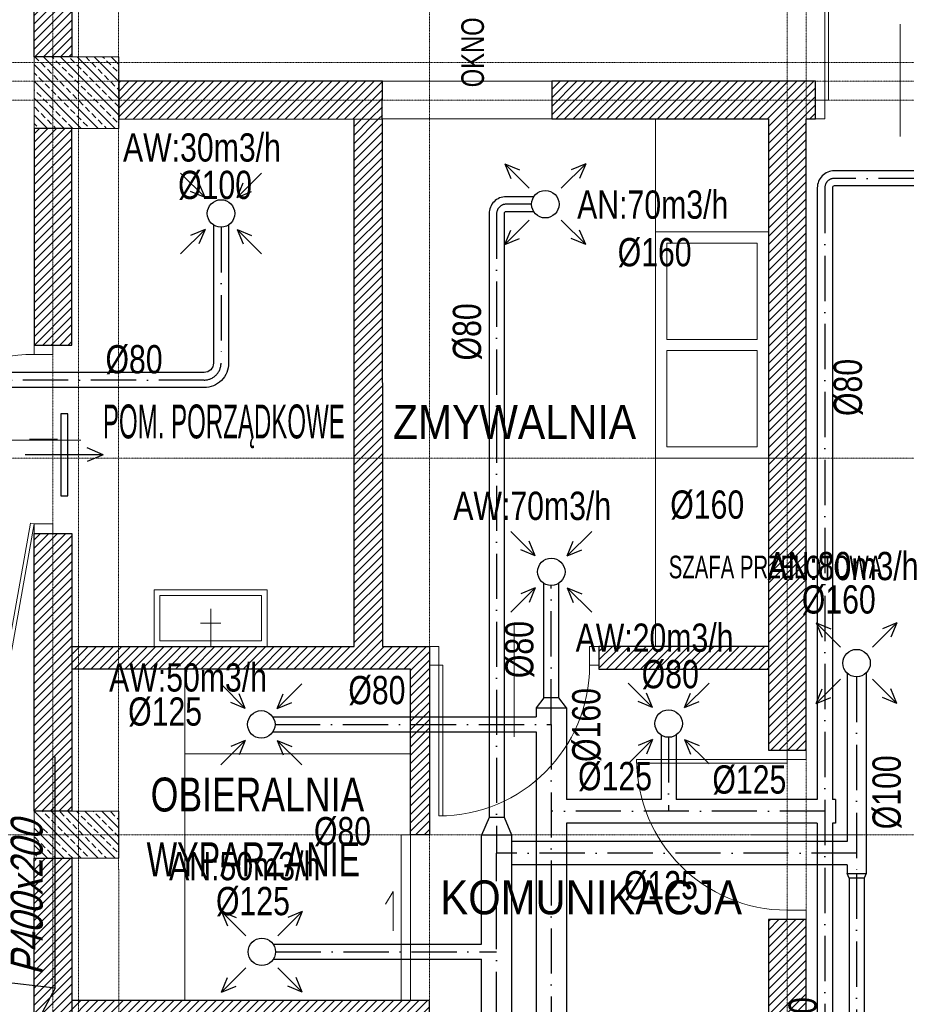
# Model space of a CAD drawing. Header units: millimetres. Extents: x 49908 to 79848, y -11883 to -3092.
# Tile 209 of 222: x 77273 to 77744, y -6317 to -5794. Entities that reach past the tile are written whole.
import ezdxf
from ezdxf.enums import TextEntityAlignment as Align

# ---------------------------------------------------------------- set-up
doc = ezdxf.new("R2010")
doc.units = ezdxf.units.MM
for name, pattern in [('ACAD_ISO10W100', [18, 12, -3, 0, -3]), ('AUSGEZOGEN', [0]), ('DASHDOT', [1, 0.5, -0.25, 0, -0.25]), ('DASHED', [19.05, 12.7, -6.35])]:
    doc.linetypes.add(name, pattern=pattern)
doc.layers.get('0').update_dxf_attribs({"color": 9, "lineweight": 9})
for name, color, linetype, lineweight in [('A opis', 9, 'Continuous', 13), ('A stolarka', 9, 'Continuous', 9), ('A wyp ruchome', 9, 'Continuous', 9), ('A_CIENKA', 9, 'Continuous', 9), ('A_HATCH', 9, 'Continuous', 9), ('A_MUROWANE', 9, 'Continuous', 25), ('A_OSIE', 9, 'DASHDOT', 9), ('A_PRZERYW', 9, 'DASHED', 9), ('\x9dciany', 9, 'Continuous', 9)]:
    doc.layers.add(name, color=color, linetype=linetype, lineweight=lineweight)
for name, color, linetype, true_color in [('S_W_Opis', 7, 'Continuous', 0xb000eb), ('S_W_went nawiewna', 7, 'Continuous', 0x129b2b), ('S_W_went wywiewna', 7, 'Continuous', 0xdf5d0c)]:
    doc.layers.add(name, color=color, linetype=linetype, true_color=true_color)
doc.styles.add('Arial CE', font='arial.ttf')
doc.styles.add('ROMANS', font='romanpl.shx', dxfattribs={"bigfont": 'romanbigpl.shx'})
pattern_1 = [(45, (24000, 0), (-2.24506403, 2.24506403), [])]

msp = doc.modelspace()

# ---------------------------------------------------------------- hatches: boundary and pattern name
at = {"lineweight": 5, "ltscale": 0.25}
h = msp.add_hatch(dxfattribs=at)
h.set_pattern_fill('ANSI33', color=256, angle=90, style=0)
h.set_pattern_definition([(135, (77305.4694, -5851.6265), (-4.4901, -4.4901), []), (135, (77305.4694, -5847.1363), (-4.4901, -4.4901), [3.175, -1.5875])])
h.paths.add_polyline_path([(77280.47, -5851.63), (77325.47, -5851.63), (77325.47, -5813.63), (77280.47, -5813.63)])
h = msp.add_hatch(dxfattribs=at)
h.set_pattern_fill('ANSI33', color=256, angle=90, style=0)
h.set_pattern_definition([(135, (77305.4694, -6239.1265), (-4.4901, -4.4901), []), (135, (77305.4694, -6234.6363), (-4.4901, -4.4901), [3.175, -1.5875])])
h.paths.add_polyline_path([(77280.47, -6239.13), (77325.47, -6239.13), (77325.47, -6214.13), (77280.47, -6214.13)])
at = {"layer": 'A_HATCH', "transparency": 33554687}
h = msp.add_hatch(dxfattribs=at)
h.set_pattern_fill('ANSI31', color=256, angle=360)
h.set_pattern_definition(pattern_1)
h.paths.add_polyline_path([(77100.47, -6009.74), (77080.47, -6009.74), (77080.47, -6426.63), (77100.47, -6426.63)])
h.paths.add_polyline_path([(77100.47, -5426.63), (77080.47, -5426.63), (77080.47, -5486.63), (76700.47, -5486.63), (76700.47, -5439.13), (76680.47, -5439.13), (76680.47, -5566.63), (76700.47, -5566.63), (76700.47, -5506.63), (77080.47, -5506.63), (77080.47, -5566.63), (77100.47, -5566.63)])
h.paths.add_polyline_path([(77100.47, -4926.63), (77042.97, -4926.63), (77042.97, -4946.63), (77080.47, -4946.63), (77080.47, -5326.63), (77100.47, -5326.63)])
h.paths.add_polyline_path([(76942.97, -4926.63), (76837.97, -4926.63), (76837.97, -4946.63), (76942.97, -4946.63)])
h.paths.add_polyline_path([(77695.47, -5826.63), (77555.47, -5826.63), (77555.47, -5846.63), (77670.47, -5846.63), (77670.47, -6026.63), (77690.47, -6026.63), (77690.47, -5846.63), (77695.47, -5846.63)])
h.paths.add_polyline_path([(77690.47, -6026.63), (77670.47, -6026.63), (77670.47, -6126.63), (77690.47, -6126.63)])
h.paths.add_polyline_path([(77690.47, -6126.63), (77670.47, -6126.63), (77670.47, -6181.63), (77690.47, -6181.63)])
h.paths.add_polyline_path([(77940.47, -5826.63), (77790.47, -5826.63), (77790.47, -5846.63), (77940.47, -5846.63)])
h.paths.add_polyline_path([(77940.47, -5826.63), (77940.47, -5846.63)], flags=17)
h.paths.add_polyline_path([(77790.47, -5826.63), (77785.47, -5826.63), (77785.47, -5846.63), (77790.47, -5846.63)])
h.paths.add_polyline_path([(77325.47, -5826.63), (77325.47, -5846.63), (77465.47, -5846.63), (77465.47, -5826.63)])
h.paths.add_polyline_path([(77300.47, -5851.63), (77280.47, -5851.63), (77280.47, -5966.63), (77290.47, -5966.63), (77300.47, -5966.63)])
h.paths.add_polyline_path([(77300.47, -5439.13), (77280.47, -5439.13), (77280.47, -5813.63), (77300.47, -5813.63)])
h.paths.add_polyline_path([(77280.47, -5014.13), (77300.47, -5014.13), (77300.47, -4926.63), (77280.47, -4926.63)])
h.paths.add_polyline_path([(77300.47, -5039.13), (77280.47, -5039.13), (77280.47, -5414.13), (77300.47, -5414.13)])
h.paths.add_polyline_path([(76700.47, -5839.13), (76680.47, -5839.13), (76680.47, -5909.74), (76700.47, -5909.74)])
h.paths.add_polyline_path([(76700.47, -5814.13), (76700.47, -5826.63), (77080.47, -5826.63), (77080.47, -5909.74), (77100.47, -5909.74), (77100.47, -5666.63), (77080.47, -5666.63), (77080.47, -5806.63), (76700.47, -5806.63), (76700.47, -5666.63), (76680.47, -5666.63), (76680.47, -5814.13)])
h.paths.add_polyline_path([(76680.47, -5014.13), (76700.47, -5014.13), (76700.47, -4946.63), (76737.97, -4946.63), (76737.97, -4926.63), (76680.47, -4926.63)])
h.paths.add_polyline_path([(76700.47, -5039.13), (76680.47, -5039.13), (76680.47, -5314.13), (76700.47, -5314.13)])
h = msp.add_hatch(dxfattribs=at)
h.set_pattern_fill('ANSI31', color=256, angle=360)
h.set_pattern_definition(pattern_1)
h.paths.add_polyline_path([(77465.47, -5846.63), (77450.47, -5846.63), (77450.47, -6126.63), (77300.47, -6126.63), (77300.47, -6138.63), (77490.47, -6138.63), (77490.47, -6126.63), (77465.47, -6126.63)])
h.paths.add_polyline_path([(77490.47, -6314.63), (77300.47, -6314.63), (77300.47, -6326.63), (77490.47, -6326.63)])
h.paths.add_polyline_path([(77490.47, -6138.63), (77480.47, -6138.63), (77480.47, -6226.63), (77490.47, -6226.63)])
h.paths.add_polyline_path([(77670.47, -6126.63), (77580.47, -6126.63), (77580.47, -6138.63), (77670.47, -6138.63)])
h.paths.add_polyline_path([(77545.47, -6438.63), (77555.47, -6438.63), (77565.47, -6438.63), (77565.47, -6426.63), (77533.47, -6426.63), (77533.47, -6586.63), (77545.47, -6586.63)])
h.paths.add_polyline_path([(77433.47, -6426.63), (77425.47, -6426.63), (77425.47, -6586.63), (77431.47, -6586.63), (77431.47, -6438.63), (77433.47, -6438.63)])
h.paths.add_polyline_path([(78000.47, -6426.63), (77785.47, -6426.63), (77785.47, -6438.63), (78000.47, -6438.63)])
h.paths.add_polyline_path([(76725.47, -6370.63), (76700.47, -6370.63), (76700.47, -6382.63), (76725.47, -6382.63)])
h.paths.add_polyline_path([(76835.47, -6370.63), (76830.47, -6370.63), (76820.47, -6370.63), (76815.47, -6370.63), (76815.47, -6382.63), (76835.47, -6382.63)])
h.paths.add_polyline_path([(76965.47, -6370.63), (76925.47, -6370.63), (76925.47, -6382.63), (76965.47, -6382.63)])
h.paths.add_polyline_path([(77080.47, -6370.63), (77055.47, -6370.63), (77055.47, -6382.63), (77080.47, -6382.63)])
h.paths.add_polyline_path([(76960.47, -6225.63), (76950.47, -6225.63), (76950.47, -6370.63), (76960.47, -6370.63)])
h.paths.add_polyline_path([(77080.47, -6198.63), (76700.47, -6198.63), (76700.47, -6210.63), (77080.47, -6210.63)])
h.paths.add_polyline_path([(76960.47, -6210.63), (76950.47, -6210.63), (76950.47, -6225.63), (76960.47, -6225.63)])
h.paths.add_polyline_path([(76960.47, -6183.63), (76950.47, -6183.63), (76950.47, -6198.63), (76960.47, -6198.63)])
h.paths.add_polyline_path([(76960.47, -6038.63), (76950.47, -6038.63), (76950.47, -6183.63), (76960.47, -6183.63)])
h.paths.add_polyline_path([(76965.47, -6026.63), (76925.47, -6026.63), (76925.47, -6038.63), (76965.47, -6038.63)])
h.paths.add_polyline_path([(77080.47, -6026.63), (77055.47, -6026.63), (77055.47, -6038.63), (77080.47, -6038.63)])
h.paths.add_polyline_path([(76835.47, -6026.63), (76815.47, -6026.63), (76815.47, -6038.63), (76820.47, -6038.63), (76830.47, -6038.63), (76835.47, -6038.63)])
h.paths.add_polyline_path([(76725.47, -6026.63), (76700.47, -6026.63), (76700.47, -6038.63), (76725.47, -6038.63)])
h.paths.add_polyline_path([(76830.47, -6038.63), (76820.47, -6038.63), (76820.47, -6183.63), (76830.46, -6183.63), (76830.47, -6183.63)])
h.paths.add_polyline_path([(76830.47, -6183.63), (76820.47, -6183.63), (76820.47, -6198.63), (76830.47, -6198.63)])
h.paths.add_polyline_path([(76830.47, -6210.63), (76820.47, -6210.63), (76820.47, -6370.63), (76830.47, -6370.63)])
h = msp.add_hatch(dxfattribs=at)
h.set_pattern_fill('ANSI31', color=256, angle=360)
h.set_pattern_definition(pattern_1)
h.paths.add_polyline_path([(77300.47, -6066.63), (77280.47, -6066.63), (77280.47, -6214.13), (77300.47, -6214.13)])
h = msp.add_hatch(dxfattribs=at)
h.set_pattern_fill('ANSI31', color=256, angle=360)
h.set_pattern_definition(pattern_1)
h.paths.add_polyline_path([(77100.47, -6526.63), (77080.47, -6526.63), (77080.47, -6586.63), (77100.47, -6586.63)])
h.paths.add_polyline_path([(77300.47, -6239.13), (77280.47, -6239.13), (77280.47, -6586.63), (77300.47, -6586.63)])
h.paths.add_polyline_path([(77690.47, -6271.63), (77680.47, -6271.63), (77670.47, -6271.63), (77670.47, -6586.63), (77690.47, -6586.63)])

# ---------------------------------------------------------------- linework, layer by layer
for points in [[(77280.47, -5851.63), (77325.47, -5851.63), (77325.47, -5813.63), (77280.47, -5813.63)], [(77280.47, -6239.13), (77325.47, -6239.13), (77325.47, -6214.13), (77280.47, -6214.13)]]:
    msp.add_lwpolyline(points, close=True)
at = {"layer": 'A opis', "ltscale": 0.5}
for p, q in [((77740.47, -5855.85), (77740.47, -5796.35)), ((77245.71, -6017.07), (77305.21, -6017.07)), ((77535.49, -6174.55), (77535.49, -6115.06)), ((77661.29, -6226.63), (77720.78, -6226.63))]:
    msp.add_line(p, q, dxfattribs=at)
at = {"layer": 'A stolarka', "linetype": 'AUSGEZOGEN', "lineweight": 0}
for p, q in [((77740.47, -5834.13), (77740.47, -5849.13)), ((77277.97, -6016.63), (77292.97, -6016.63)), ((77535.47, -6139.13), (77535.47, -6124.13)), ((77677.97, -6226.63), (77692.97, -6226.63))]:
    msp.add_line(p, q, dxfattribs=at)
for points in [[(77700.47, -5836.63), (77702.47, -5836.63), (77702.47, -5756.63), (77700.47, -5756.63)], [(77695.47, -5846.63), (77700.47, -5846.63), (77700.47, -5836.63), (77695.47, -5836.63)], [(77290.47, -5971.63), (77290.47, -5966.63), (77280.47, -5966.63), (77280.47, -5971.63)], [(77280.47, -6061.63), (77278.5, -6061.28), (77262.87, -6149.91), (77264.84, -6150.26)], [(77290.47, -6066.63), (77290.47, -6061.63), (77280.47, -6061.63), (77280.47, -6066.63)], [(77490.47, -6126.63), (77495.47, -6126.63), (77495.47, -6136.63), (77490.47, -6136.63)], [(77575.47, -6126.63), (77580.47, -6126.63), (77580.47, -6136.63), (77575.47, -6136.63)], [(77495.47, -6136.63), (77497.47, -6136.63), (77497.47, -6216.63), (77495.47, -6216.63)], [(77690.47, -6181.63), (77690.47, -6186.63), (77680.47, -6186.63), (77680.47, -6181.63)], [(77680.47, -6186.63), (77680.47, -6188.63), (77600.47, -6188.63), (77600.47, -6186.63)], [(77690.47, -6266.63), (77690.47, -6271.63), (77680.47, -6271.63), (77680.47, -6266.63)]]:
    msp.add_lwpolyline(points, close=True, dxfattribs=at)
at = {"layer": 'A stolarka'}
msp.add_lwpolyline([(77480.47, -6226.63), (77475.47, -6226.63), (77475.47, -6314.63), (77480.47, -6314.63)], close=True, dxfattribs=at)
at = {"layer": 'A stolarka', "linetype": 'AUSGEZOGEN', "lineweight": 0}
for centre, radius, start, end in [((77700.47, -5836.63), 80, 0, 90), ((77280.47, -6061.63), 90, 90, 258.7267), ((77495.47, -6136.63), 80, 270, 0), ((77680.47, -6186.63), 80, 180, 270)]:
    msp.add_arc(centre, radius, start, end, dxfattribs=at)
at = {"layer": 'A wyp ruchome'}
for p, q in [((77610.47, -6126.63), (77610.47, -5846.63)), ((77664.47, -5963.63), (77616.47, -5963.63)), ((77664.47, -5969.63), (77616.47, -5969.63)), ((77664.47, -5969.63), (77616.47, -5969.63))]:
    msp.add_line(p, q, dxfattribs=at)
for points in [[(77670.47, -5906.63), (77670.47, -6026.63), (77610.47, -6026.63), (77610.47, -5906.63)], [(77344.26, -6096.63), (77404.26, -6096.63), (77404.26, -6126.63), (77344.26, -6126.63)], [(77347.26, -6099.63), (77401.26, -6099.63), (77401.26, -6123.63), (77347.26, -6123.63)]]:
    msp.add_lwpolyline(points, close=True, dxfattribs=at)
for points in [[(77616.47, -5963.63), (77616.47, -5912.63), (77664.47, -5912.63), (77664.47, -5963.63)], [(77664.47, -5969.63), (77664.47, -6020.63), (77616.47, -6020.63), (77616.47, -5969.63)], [(77360.47, -6138.63), (77360.47, -6314.63)], [(77360.47, -6183.63), (77480.47, -6183.63)], [(77471.21, -6277.63), (77471.21, -6256.68), (77467.03, -6263.45)]]:
    msp.add_lwpolyline(points, dxfattribs=at)
at = {"layer": 'A wyp ruchome', "color": 8, "linetype": 'AUSGEZOGEN', "lineweight": 0}
for points in [[(77374.26, -6126.63), (77374.26, -6106.63)], [(77368.87, -6114.32), (77379.64, -6114.32)]]:
    msp.add_lwpolyline(points, dxfattribs=at)
at = {"layer": 'A_CIENKA'}
for p, q in [((77465.47, -5826.63), (77555.47, -5826.63)), ((77555.47, -5846.63), (77465.41, -5846.63))]:
    msp.add_line(p, q, dxfattribs=at)
at = {"layer": 'A_MUROWANE'}
for points in [[(77300.47, -5813.63), (77280.47, -5813.63), (77280.47, -5439.13), (77300.47, -5439.13)], [(77325.47, -5826.62), (77325.47, -5846.66), (77465.41, -5846.63), (77465.47, -5826.63)], [(77555.47, -5846.63), (77670.47, -5846.63), (77670.47, -6181.63), (77690.47, -6181.63), (77690.47, -5846.63), (77695.47, -5846.63), (77695.47, -5826.63), (77555.47, -5826.63)], [(77280.47, -5966.63), (77300.47, -5966.63), (77300.47, -5851.63), (77280.47, -5851.63)], [(77280.47, -6066.63), (77300.47, -6066.63), (77300.47, -6214.13), (77280.47, -6214.13)], [(77300.47, -6586.63), (77280.47, -6586.63), (77280.47, -6239.13), (77300.47, -6239.13)]]:
    msp.add_lwpolyline(points, close=True, dxfattribs=at)
for points in [[(77465.41, -5846.63), (77465.47, -6126.63), (77490.47, -6126.63), (77490.47, -6138.63), (77490.47, -6226.63), (77480.47, -6226.63), (77480.47, -6138.63), (77480.47, -6138.63), (77300.47, -6138.63)], [(77300.47, -6126.63), (77450.47, -6126.63), (77450.47, -5846.63)], [(77670.47, -6126.63), (77580.47, -6126.63), (77580.47, -6138.63), (77670.47, -6138.63)], [(77300.47, -6326.63), (77490.47, -6326.63), (77490.47, -6314.63), (77300.47, -6314.63)]]:
    msp.add_lwpolyline(points, dxfattribs=at)
at = {"layer": 'A_MUROWANE', "ltscale": 0.5}
msp.add_lwpolyline([(77690.47, -6271.63), (77670.47, -6271.63), (77670.47, -6586.63), (77690.47, -6586.63)], close=True, dxfattribs=at)
at = {"layer": 'A_OSIE', "ltscale": 0.3, "transparency": 33554559}
for p, q in [((77680.47, -3898.75), (77680.47, -7144.42)), ((77290.47, -3902.99), (77290.47, -7140.05)), ((77490.47, -3902.99), (77490.47, -7140.05)), ((77690.47, -3902.99), (77690.47, -7140.05)), ((78341.81, -5816.63), (75440.85, -5816.63)), ((78344.5, -5826.63), (75440.85, -5826.63)), ((78341.81, -5836.63), (75440.85, -5836.63)), ((78341.81, -6026.63), (75440.85, -6026.63)), ((78341.81, -6226.63), (75440.85, -6226.63))]:
    msp.add_line(p, q, dxfattribs=at)
at = {"layer": 'A_PRZERYW', "ltscale": 0.01}
for points in [[(77304.08, -6611.63), (77304.08, -4282.11)], [(77325.47, -6611.63), (77324.96, -4306.63)]]:
    msp.add_lwpolyline(points, dxfattribs=at)
at = {"layer": 'S_W_Opis', "color": 3, "ltscale": 0.1}
msp.add_line((77291.75, -6308.08), (77291.75, -6185.26), dxfattribs=at)
at = {"layer": 'S_W_Opis', "color": 1, "ltscale": 0.1}
for q in [(77257.42, -6304.02), (77257.42, -6371.8)]:
    msp.add_line((77291.75, -6308.08), q, dxfattribs=at)
at = {"layer": 'S_W_went nawiewna', "ltscale": 2}
for p, q in [((77530.53, -5870.46), (77533.74, -5878.2)), ((77530.53, -5870.46), (77538.27, -5873.66)), ((77530.53, -5870.46), (77543.49, -5883.41)), ((77573.42, -5870.46), (77560.47, -5883.41)), ((77573.42, -5870.46), (77565.69, -5873.66)), ((77573.42, -5870.46), (77570.22, -5878.2)), ((77530.53, -5913.35), (77543.49, -5900.4)), ((77573.42, -5913.35), (77560.47, -5900.4)), ((77530.53, -5913.35), (77533.74, -5905.61)), ((77573.42, -5913.35), (77570.22, -5905.61)), ((77530.53, -5913.35), (77538.27, -5910.15)), ((77573.42, -5913.35), (77565.69, -5910.15)), ((77695.86, -6114.03), (77699.06, -6121.77)), ((77695.86, -6114.03), (77703.6, -6117.23)), ((77695.86, -6114.03), (77708.81, -6126.98)), ((77738.75, -6114.03), (77725.8, -6126.98)), ((77738.75, -6114.03), (77731.01, -6117.23)), ((77738.75, -6114.03), (77735.55, -6121.77)), ((77712.31, -6140.77), (77712.31, -6230.13)), ((77722.31, -6140.77), (77722.31, -6247.24)), ((77695.86, -6156.92), (77708.81, -6143.97)), ((77738.75, -6156.92), (77725.8, -6143.97)), ((77695.86, -6156.92), (77699.06, -6149.19)), ((77738.75, -6156.92), (77735.55, -6149.19)), ((77695.86, -6156.92), (77703.6, -6153.72)), ((77738.75, -6156.92), (77731.01, -6153.72)), ((77522.12, -6217.45), (77518.12, -6226.75)), ((77530.27, -6217.45), (77522.12, -6217.45)), ((77534.12, -6226.75), (77530.27, -6217.45)), ((77534.12, -6226.75), (77518.12, -6226.75)), ((77518.12, -6284.74), (77518.12, -6226.75)), ((77534.12, -6359.49), (77534.12, -6226.75)), ((77712.31, -6230.13), (77534.12, -6230.13)), ((77712.31, -6242.63), (77534.12, -6242.63)), ((77712.31, -6242.63), (77712.31, -6247.24)), ((77712.31, -6247.24), (77722.31, -6247.24)), ((77713.31, -6249.65), (77713.31, -6504.36)), ((77721.31, -6249.65), (77721.31, -6504.36)), ((77380, -6267.29), (77383.2, -6275.03)), ((77380, -6267.29), (77387.73, -6270.5)), ((77380, -6267.29), (77392.95, -6280.25)), ((77422.89, -6267.29), (77409.93, -6280.25)), ((77422.89, -6267.29), (77415.15, -6270.5)), ((77422.89, -6267.29), (77419.68, -6275.03)), ((77407.53, -6284.74), (77518.12, -6284.74)), ((77407.53, -6292.74), (77518.12, -6292.74)), ((77518.12, -6339.43), (77518.12, -6292.74)), ((77380, -6310.19), (77392.95, -6297.23)), ((77422.89, -6310.19), (77409.93, -6297.23)), ((77380, -6310.19), (77383.2, -6302.45)), ((77422.89, -6310.19), (77419.68, -6302.45)), ((77380, -6310.19), (77387.73, -6306.98)), ((77422.89, -6310.19), (77415.15, -6306.98))]:
    msp.add_line(p, q, dxfattribs=at)
at = {"layer": 'S_W_went nawiewna', "color": 3, "ltscale": 2, "true_color": 0x00f000}
for q in [(77308.58, -6021.3), (77275.81, -6024.88), (77308.58, -6028.47)]:
    msp.add_line((77317.22, -6024.88), q, dxfattribs=at)
at = {"layer": 'S_W_went nawiewna', "color": 1, "linetype": 'ACAD_ISO10W100', "ltscale": 2}
for p, q in [((77717.31, -6142.76), (77717.31, -6247.24)), ((77717.31, -6236.38), (77526.12, -6236.38)), ((77526.12, -6359.49), (77526.12, -6236.38)), ((77717.31, -6247.24), (77717.31, -6503.16)), ((77408.72, -6288.74), (77526.12, -6288.74))]:
    msp.add_line(p, q, dxfattribs=at)
at = {"layer": 'S_W_went nawiewna'}
for p, q in [((77713.31, -6249.65), (77712.31, -6247.24)), ((77721.31, -6249.65), (77713.31, -6249.65)), ((77722.31, -6247.24), (77721.31, -6249.65))]:
    msp.add_line(p, q, dxfattribs=at)
at = {"layer": 'S_W_went nawiewna', "ltscale": 2}
for points in [[(77545.9, -5887.9), (77531.12, -5887.9, 0.414214), (77522.12, -5896.9), (77522.12, -6217.45)], [(77545.9, -5895.9), (77531.12, -5895.9, 0.414214), (77530.12, -5896.9), (77530.12, -6217.45)]]:
    msp.add_lwpolyline(points, format="xyb", dxfattribs=at)
at = {"layer": 'S_W_went nawiewna', "color": 1, "linetype": 'ACAD_ISO10W100', "ltscale": 2}
msp.add_lwpolyline([(77544.7, -5891.9), (77531.12, -5891.9, 0.414214), (77526.12, -5896.9), (77526.12, -6236.38)], format="xyb", dxfattribs=at)
at = {"layer": 'S_W_went nawiewna', "color": 3, "true_color": 0x00f000}
msp.add_lwpolyline([(77294.61, -6003.08), (77294.61, -6046.68), (77298.31, -6046.68), (77298.31, -6003.08)], close=True, dxfattribs=at)
at = {"layer": 'S_W_went nawiewna'}
for centre in [(77551.98, -5891.9), (77717.31, -6135.48), (77401.44, -6288.74)]:
    msp.add_circle(centre, 7.28, dxfattribs=at)
at = {"layer": 'S_W_went wywiewna', "ltscale": 2}
for p, q in [((77371.26, -5888.27), (77358.3, -5875.32)), ((77388.24, -5888.27), (77401.19, -5875.32)), ((77371.26, -5888.27), (77363.52, -5885.07)), ((77371.26, -5888.27), (77368.05, -5880.54)), ((77388.24, -5888.27), (77391.44, -5880.54)), ((77388.24, -5888.27), (77395.98, -5885.07)), ((77371.26, -5905.26), (77358.3, -5918.21)), ((77371.26, -5905.26), (77363.52, -5908.46)), ((77371.26, -5905.26), (77368.05, -5912.99)), ((77388.24, -5905.26), (77391.44, -5912.99)), ((77388.24, -5905.26), (77395.98, -5908.46)), ((77388.24, -5905.26), (77401.19, -5918.21)), ((77546.67, -6078.52), (77533.71, -6065.57)), ((77563.65, -6078.52), (77576.61, -6065.57)), ((77546.67, -6078.52), (77543.46, -6070.78)), ((77563.65, -6078.52), (77566.86, -6070.78)), ((77546.67, -6078.52), (77538.93, -6075.32)), ((77563.65, -6078.52), (77571.39, -6075.32)), ((77551.16, -6153.98), (77551.16, -6093.1)), ((77559.16, -6153.98), (77559.16, -6093.1)), ((77546.67, -6095.51), (77533.71, -6108.46)), ((77546.67, -6095.51), (77538.93, -6098.71)), ((77546.67, -6095.51), (77543.46, -6103.24)), ((77563.65, -6095.51), (77566.86, -6103.24)), ((77563.65, -6095.51), (77571.39, -6098.71)), ((77563.65, -6095.51), (77576.61, -6108.46)), ((77392.65, -6159.52), (77379.7, -6146.57)), ((77409.63, -6159.52), (77422.59, -6146.57)), ((77608.98, -6159.11), (77596.03, -6146.16)), ((77625.97, -6159.11), (77638.92, -6146.16)), ((77392.65, -6159.52), (77389.44, -6151.79)), ((77409.63, -6159.52), (77412.84, -6151.79)), ((77608.98, -6159.11), (77605.78, -6151.38)), ((77625.97, -6159.11), (77629.17, -6151.38)), ((77392.65, -6159.52), (77384.91, -6156.32)), ((77409.63, -6159.52), (77417.37, -6156.32)), ((77608.98, -6159.11), (77601.25, -6155.91)), ((77625.97, -6159.11), (77633.71, -6155.91)), ((77407.22, -6164.02), (77547.16, -6164.02)), ((77407.22, -6172.02), (77547.16, -6172.02)), ((77392.65, -6176.51), (77379.7, -6189.46)), ((77392.65, -6176.51), (77384.91, -6179.71)), ((77392.65, -6176.51), (77389.44, -6184.25)), ((77409.63, -6176.51), (77412.84, -6184.25)), ((77409.63, -6176.51), (77417.37, -6179.71)), ((77409.63, -6176.51), (77422.59, -6189.46)), ((77608.98, -6176.1), (77596.03, -6189.05)), ((77608.98, -6176.1), (77601.25, -6179.3)), ((77608.98, -6176.1), (77605.78, -6183.84)), ((77613.48, -6173.69), (77613.48, -6207.93)), ((77621.48, -6173.69), (77621.48, -6207.93)), ((77625.97, -6176.1), (77629.17, -6183.84)), ((77625.97, -6176.1), (77633.71, -6179.3)), ((77625.97, -6176.1), (77638.92, -6189.05)), ((77613.48, -6207.93), (77563.16, -6207.93)), ((77696.45, -6207.93), (77621.48, -6207.93)), ((77706.13, -6207.93), (77704.45, -6207.93)), ((77696.45, -6220.43), (77563.16, -6220.43)), ((77706.13, -6220.43), (77704.45, -6220.43))]:
    msp.add_line(p, q, dxfattribs=at)
at = {"layer": 'S_W_went wywiewna', "color": 1, "linetype": 'ACAD_ISO10W100', "ltscale": 2}
for p, q in [((77555.16, -6168.02), (77555.16, -6094.29)), ((77408.42, -6168.02), (77555.16, -6168.02)), ((77617.48, -6174.89), (77617.48, -6214.18)), ((77700.45, -6214.18), (77555.16, -6214.18))]:
    msp.add_line(p, q, dxfattribs=at)
at = {"layer": 'S_W_went wywiewna'}
for p, q in [((77551.16, -6153.98), (77547.16, -6159.17)), ((77559.16, -6153.98), (77551.16, -6153.98)), ((77563.16, -6159.17), (77559.16, -6153.98)), ((77706.13, -6207.93), (77706.13, -6220.43))]:
    msp.add_line(p, q, dxfattribs=at)
at = {"layer": 'S_W_went wywiewna', "ltscale": 2}
for points in [[(77969.56, -5874.19), (77705.45, -5874.19, 0.414214), (77696.45, -5883.19), (77696.45, -6207.93)], [(77969.56, -5882.19), (77705.45, -5882.19, 0.414214), (77704.45, -5883.19), (77704.45, -6207.93)], [(77375.75, -5902.85), (77375.75, -5976.23, -0.414214), (77370.75, -5981.23), (77199.45, -5981.23)], [(77383.75, -5902.85), (77383.75, -5976.23, -0.414214), (77370.75, -5989.23), (77199.45, -5989.23)], [(77547.16, -6172.02), (77547.16, -6363.22, -0.414214), (77546.16, -6364.22), (77459.86, -6364.22)], [(77547.16, -6172.02), (77547.16, -6363.22, -0.414214), (77546.16, -6364.22), (77459.86, -6364.22)], [(77547.16, -6172.02), (77547.16, -6363.22, -0.414214), (77546.16, -6364.22), (77459.86, -6364.22)], [(77563.16, -6220.43), (77563.16, -6363.22, -0.414214), (77546.16, -6380.22), (77516.31, -6380.22)], [(77696.45, -6220.43), (77696.45, -6399.43, 0.414214), (77705.45, -6408.43), (77761.17, -6408.43)], [(77704.45, -6220.43), (77704.45, -6399.43, 0.414214), (77705.45, -6400.43), (77963.48, -6400.43)]]:
    msp.add_lwpolyline(points, format="xyb", dxfattribs=at)
at = {"layer": 'S_W_went wywiewna', "color": 1, "linetype": 'ACAD_ISO10W100', "ltscale": 2}
for points in [[(77969.56, -5878.19), (77705.45, -5878.19, 0.414214), (77700.45, -5883.19), (77700.45, -6399.43, 0.414214), (77705.45, -6404.43), (77962.28, -6404.43)], [(77379.75, -5904.05), (77379.75, -5976.23, -0.414214), (77370.75, -5985.23), (77165.47, -5985.23)], [(77555.16, -6168.02), (77555.16, -6363.22, -0.414214), (77546.16, -6372.22), (77459.86, -6372.22)]]:
    msp.add_lwpolyline(points, format="xyb", dxfattribs=at)
at = {"layer": 'S_W_went wywiewna', "ltscale": 2}
for points in [[(77547.16, -6159.17), (77563.16, -6159.17), (77563.16, -6207.93)], [(77547.16, -6159.17), (77547.16, -6164.02)], [(77547.16, -6159.17), (77547.16, -6164.02)]]:
    msp.add_lwpolyline(points, dxfattribs=at)
at = {"layer": 'S_W_went wywiewna', "linetype": 'Continuous'}
for centre in [(77379.75, -5896.77), (77555.16, -6087.01), (77401.14, -6168.02), (77617.48, -6167.61)]:
    msp.add_circle(centre, 7.28, dxfattribs=at)
at = {"layer": '\x9dciany'}
msp.add_lwpolyline([(77670.47, -6026.63), (77690.47, -6026.63)], dxfattribs=at)

# ---------------------------------------------------------------- texts
at = {"layer": 'S_W_Opis', "lineweight": 18, "style": 'ROMANS', "width": 0.8}
for s, p in [('AW:30m3/h', (77327.7, -5869.25)), ('%%c100', (77356.97, -5889.12)), ('AN:70m3/h', (77568.89, -5899.6)), ('%%c160', (77590.43, -5924.84)), ('%%C80', (77318.4, -5981.67)), ('AW:70m3/h', (77503.11, -6059.5)), ('%%c160', (77618.34, -6058.83)), ('AN:80m3/h', (77669.92, -6091.46)), ('%%c160', (77688.22, -6109.19)), ('AW:20m3/h', (77568.08, -6129.49)), ('AW:50m3/h', (77320.32, -6150.6)), ('%%c80', (77603.18, -6148.86)), ('%%C80', (77447.37, -6157.32)), ('%%c125', (77330.42, -6168.69)), ('%%C125', (77569.38, -6202.99)), ('%%C125', (77640.73, -6204.78)), ('%%C80', (77429.1, -6232.22)), ('AN:50m3/h', (77352.18, -6250.76)), ('%%C125', (77593.74, -6260.89)), ('%%c125', (77377.08, -6269.32))]:
    msp.add_text(s, height=15, dxfattribs=at).set_placement(p)
for s, p in [('%%C80', (77517.86, -5974.82)), ('%%C80', (77720.13, -6004.33)), ('%%C80', (77545.62, -6143.48)), ('%%C160', (77581.23, -6187.98)), ('%%C100', (77740.73, -6223.7)), ('%%C80', (77696.15, -6343.18))]:
    msp.add_text(s, height=15, rotation=90, dxfattribs=at).set_placement(p)
at = {"layer": 'S_W_Opis', "lineweight": 18, "style": 'ROMANS', "oblique": 15, "width": 0.8}
msp.add_text('P400x200', height=17, rotation=90, dxfattribs=at).set_placement((77285.06, -6301.24))
at = {"layer": '\x9dciany', "linetype": 'Continuous', "lineweight": 35, "style": 'Arial CE', "width": 0.751571}
msp.add_text('OKNO PODAWCZE', height=12, rotation=90, dxfattribs=at).set_placement((77519.38, -5829.82), (77519.38, -5716.42), align=Align.FIT)
at = {"layer": '\x9dciany', "linetype": 'Continuous', "lineweight": 35, "style": 'Arial CE'}
for s, height, width, p, p2 in [('POM. PORZĄDKOWE', 18, 0.507965, (77317.03, -6016.21), (77445.48, -6016.21)), ('ZMYWALNIA', 18, 0.863526, (77471.1, -6016.49), (77600.19, -6016.49)), ('SZAFA PRZELOTOWA', 12, 0.644178, (77617.53, -6090.48), (77730.93, -6090.48)), ('OBIERALNIA', 18, 0.751367, (77342.4, -6214.26), (77455.8, -6214.26)), ('WYPARZANIE', 18, 0.682062, (77340.23, -6248.65), (77453.63, -6248.65)), ('KOMUNIKACJA', 18, 0.882224, (77496.24, -6268.85), (77656.48, -6268.85))]:
    msp.add_text(s, height=height, dxfattribs=dict(at, width=width)).set_placement(p, p2, align=Align.FIT)

doc.saveas('drawing.dxf')
